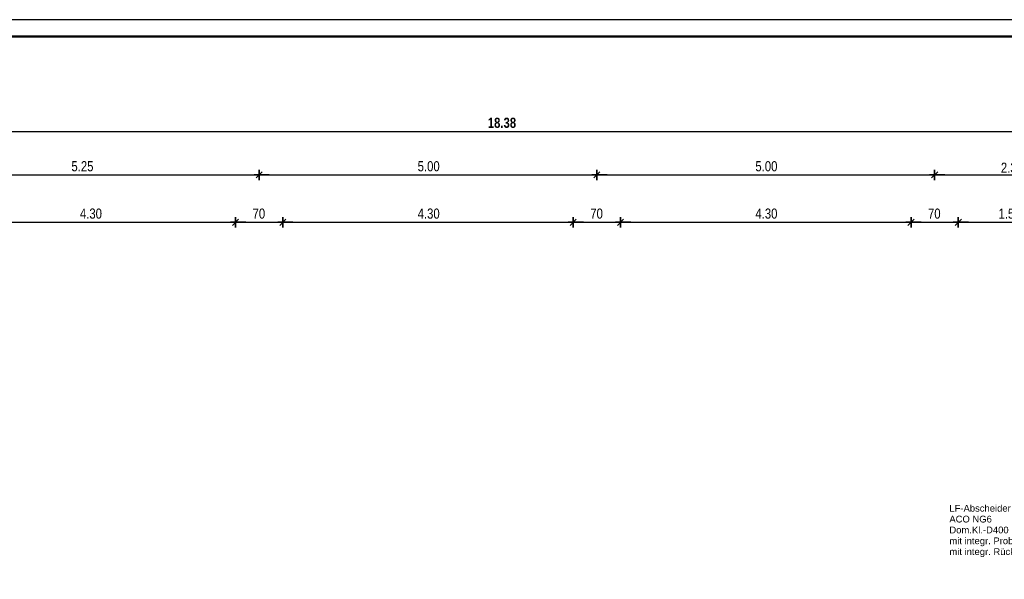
# Model space of a CAD drawing. Header units: metres. Extents: x 1333.9 to 1416.6, y -82.7 to -2.5.
# Tile 35 of 160: x 1344.8 to 1359.4, y -10.8 to -2.5. Entities that reach past the tile are written whole.
import ezdxf

# ---------------------------------------------------------------- set-up
doc = ezdxf.new("R2010")
doc.units = ezdxf.units.M
doc.header["$PDMODE"] = 65
doc.linetypes.add('AUSGEZOGEN', pattern=[0])
for name, color, linetype, lineweight in [('XR$1$Legende', 4, 'AUSGEZOGEN', 13), ('XR$3$Maßlinie 1_50', 7, 'AUSGEZOGEN', 25), ('XR$5$ZR_Objekte', 30, 'AUSGEZOGEN', 13)]:
    doc.layers.add(name, color=color, linetype=linetype, lineweight=lineweight)
doc.styles.add('ARIAL', font='arial.ttf')
doc.dimstyles.new('DIMSTYLE_3', dxfattribs={"dimtxt": 0.15, "dimasz": 0.15, "dimexe": 0, "dimexo": 0, "dimgap": 0.075, "dimtad": 2, "dimrnd": 0.005, "dimzin": 4, "dimdsep": 46, "dimtxsty": 'ARIAL', "dimblk1": 'ALL_ML_STRICH', "dimblk2": 'ALL_ML_STRICH', "dimsah": 1, "dimcen": 0, "dimclrd": 3, "dimclre": 3, "dimclrt": 3, "dimadec": 0, "dimazin": 0, "dimtfac": 1, "dimtdec": 0, "dimtix": 1, "dimtmove": 2, "dimatfit": 3, "dimfxl": 0, "dimtzin": 0, "dimlwd": 0, "dimlwe": 13, "dimarcsym": 0})
doc.dimstyles.new('DIMSTYLE_5', dxfattribs={"dimtxt": 0.15, "dimasz": 0.15, "dimexe": 0, "dimexo": 0, "dimgap": 0.075, "dimtad": 2, "dimdec": 1, "dimlfac": 100, "dimrnd": 0.5, "dimzin": 4, "dimdsep": 46, "dimtxsty": 'ARIAL', "dimblk1": 'ALL_ML_STRICH', "dimblk2": 'ALL_ML_STRICH', "dimsah": 1, "dimcen": 0, "dimclrd": 3, "dimclre": 3, "dimclrt": 3, "dimadec": 0, "dimazin": 0, "dimtfac": 1, "dimtdec": 0, "dimtix": 1, "dimtmove": 2, "dimatfit": 3, "dimfxl": 0, "dimtzin": 0, "dimlwd": 0, "dimlwe": 13, "dimarcsym": 0})
doc.dimstyles.new('DIMSTYLE_9', dxfattribs={"dimtxt": 0.15, "dimasz": 0.15, "dimexe": 0, "dimexo": 0, "dimgap": 0.075, "dimtad": 2, "dimdec": 3, "dimrnd": 0.005, "dimzin": 4, "dimdsep": 46, "dimtxsty": 'ARIAL', "dimblk1": 'ALL_ML_STRICH', "dimblk2": 'ALL_ML_STRICH', "dimsah": 1, "dimcen": 0, "dimclrd": 3, "dimclre": 3, "dimclrt": 3, "dimadec": 0, "dimazin": 0, "dimtfac": 1, "dimtdec": 0, "dimtix": 1, "dimtmove": 2, "dimatfit": 3, "dimfxl": 0, "dimtzin": 0, "dimlwd": 0, "dimlwe": 13, "dimarcsym": 0})

# ---------------------------------------------------------------- blocks, each defined once
blk = doc.blocks.new('ALL_ML_STRICH')
at = {"color": 0, "linetype": 'ByBlock', "lineweight": -2}
for p, q in [((-1, 0), (0.5, 0)), ((-0.3, -0.3), (0.3, 0.3)), ((0, -0.5), (0, 0.5))]:
    blk.add_line(p, q, dxfattribs=at)
blk = doc.blocks.new('*D210')
at = {"layer": 'DEFPOINTS', "color": 3, "linetype": 'AUSGEZOGEN', "lineweight": 25, "transparency": 33554687}
for p in [(1343.72, -5.514), (1343.72, -8.552), (1348.02, -8.552)]:
    blk.add_point(p, dxfattribs=at)
at = {"layer": 'XR$3$Maßlinie 1_50', "color": 3, "linetype": 'AUSGEZOGEN', "lineweight": -2, "transparency": 33554687}
for p, q in [((1343.72, -5.514), (1343.72, -5.514)), ((1343.72, -5.514), (1348.02, -5.514)), ((1348.02, -5.514), (1348.02, -5.514))]:
    blk.add_line(p, q, dxfattribs=at)
at = {"layer": 'XR$3$Maßlinie 1_50', "color": 3, "linetype": 'AUSGEZOGEN', "lineweight": 25, "transparency": 33554687, "xscale": 0.15, "yscale": 0.15, "zscale": 0.15, "rotation": 180}
blk.add_blockref('ALL_ML_STRICH', (1343.72, -5.514), dxfattribs=at)
at = {"layer": 'XR$3$Maßlinie 1_50', "color": 3, "linetype": 'AUSGEZOGEN', "lineweight": 25, "transparency": 33554687, "xscale": 0.15, "yscale": 0.15, "zscale": 0.15}
blk.add_blockref('ALL_ML_STRICH', (1348.02, -5.514), dxfattribs=at)
at = {"layer": 'XR$3$Maßlinie 1_50', "color": 3, "linetype": 'AUSGEZOGEN', "lineweight": 25, "transparency": 33554687, "insert": (1345.879, -5.386), "char_height": 0.15, "width": 0.48, "attachment_point": 5, "style": 'ARIAL'}
blk.add_mtext('\\W0.80;\\A1;{\\A1;{4.30\\H0.099000;\\S^ ;}}', dxfattribs=at)
blk = doc.blocks.new('*D211')
at = {"layer": 'DEFPOINTS', "color": 3, "linetype": 'AUSGEZOGEN', "lineweight": 25, "transparency": 33554687}
for p in [(1348.02, -5.514), (1348.02, -8.552), (1348.72, -8.552)]:
    blk.add_point(p, dxfattribs=at)
at = {"layer": 'XR$3$Maßlinie 1_50', "color": 3, "linetype": 'AUSGEZOGEN', "lineweight": -2, "transparency": 33554687}
for p, q in [((1348.02, -5.514), (1348.02, -5.514)), ((1348.02, -5.514), (1348.72, -5.514)), ((1348.72, -5.514), (1348.72, -5.514))]:
    blk.add_line(p, q, dxfattribs=at)
at = {"layer": 'XR$3$Maßlinie 1_50', "color": 3, "linetype": 'AUSGEZOGEN', "lineweight": 25, "transparency": 33554687, "xscale": 0.15, "yscale": 0.15, "zscale": 0.15, "rotation": 180}
blk.add_blockref('ALL_ML_STRICH', (1348.02, -5.514), dxfattribs=at)
at = {"layer": 'XR$3$Maßlinie 1_50', "color": 3, "linetype": 'AUSGEZOGEN', "lineweight": 25, "transparency": 33554687, "xscale": 0.15, "yscale": 0.15, "zscale": 0.15}
blk.add_blockref('ALL_ML_STRICH', (1348.72, -5.514), dxfattribs=at)
at = {"layer": 'XR$3$Maßlinie 1_50', "color": 3, "linetype": 'AUSGEZOGEN', "lineweight": 25, "transparency": 33554687, "insert": (1348.365, -5.386), "char_height": 0.15, "width": 0.48, "attachment_point": 5, "style": 'ARIAL'}
blk.add_mtext('\\W0.80;\\A1;{\\A1;{70\\H0.099000;\\S^ ;}}', dxfattribs=at)
blk = doc.blocks.new('*D212')
at = {"layer": 'DEFPOINTS', "color": 3, "linetype": 'AUSGEZOGEN', "lineweight": 25, "transparency": 33554687}
for p in [(1348.72, -5.514), (1348.72, -8.552), (1353.02, -8.552)]:
    blk.add_point(p, dxfattribs=at)
at = {"layer": 'XR$3$Maßlinie 1_50', "color": 3, "linetype": 'AUSGEZOGEN', "lineweight": -2, "transparency": 33554687}
for p, q in [((1348.72, -5.514), (1348.72, -5.514)), ((1348.72, -5.514), (1353.02, -5.514)), ((1353.02, -5.514), (1353.02, -5.514))]:
    blk.add_line(p, q, dxfattribs=at)
at = {"layer": 'XR$3$Maßlinie 1_50', "color": 3, "linetype": 'AUSGEZOGEN', "lineweight": 25, "transparency": 33554687, "xscale": 0.15, "yscale": 0.15, "zscale": 0.15, "rotation": 180}
blk.add_blockref('ALL_ML_STRICH', (1348.72, -5.514), dxfattribs=at)
at = {"layer": 'XR$3$Maßlinie 1_50', "color": 3, "linetype": 'AUSGEZOGEN', "lineweight": 25, "transparency": 33554687, "xscale": 0.15, "yscale": 0.15, "zscale": 0.15}
blk.add_blockref('ALL_ML_STRICH', (1353.02, -5.514), dxfattribs=at)
at = {"layer": 'XR$3$Maßlinie 1_50', "color": 3, "linetype": 'AUSGEZOGEN', "lineweight": 25, "transparency": 33554687, "insert": (1350.879, -5.386), "char_height": 0.15, "width": 0.48, "attachment_point": 5, "style": 'ARIAL'}
blk.add_mtext('\\W0.80;\\A1;{\\A1;{4.30\\H0.099000;\\S^ ;}}', dxfattribs=at)
blk = doc.blocks.new('*D213')
at = {"layer": 'DEFPOINTS', "color": 3, "linetype": 'AUSGEZOGEN', "lineweight": 25, "transparency": 33554687}
for p in [(1353.02, -5.514), (1353.02, -8.552), (1353.72, -8.552)]:
    blk.add_point(p, dxfattribs=at)
at = {"layer": 'XR$3$Maßlinie 1_50', "color": 3, "linetype": 'AUSGEZOGEN', "lineweight": -2, "transparency": 33554687}
for p, q in [((1353.02, -5.514), (1353.02, -5.514)), ((1353.02, -5.514), (1353.72, -5.514)), ((1353.72, -5.514), (1353.72, -5.514))]:
    blk.add_line(p, q, dxfattribs=at)
at = {"layer": 'XR$3$Maßlinie 1_50', "color": 3, "linetype": 'AUSGEZOGEN', "lineweight": 25, "transparency": 33554687, "xscale": 0.15, "yscale": 0.15, "zscale": 0.15, "rotation": 180}
blk.add_blockref('ALL_ML_STRICH', (1353.02, -5.514), dxfattribs=at)
at = {"layer": 'XR$3$Maßlinie 1_50', "color": 3, "linetype": 'AUSGEZOGEN', "lineweight": 25, "transparency": 33554687, "xscale": 0.15, "yscale": 0.15, "zscale": 0.15}
blk.add_blockref('ALL_ML_STRICH', (1353.72, -5.514), dxfattribs=at)
at = {"layer": 'XR$3$Maßlinie 1_50', "color": 3, "linetype": 'AUSGEZOGEN', "lineweight": 25, "transparency": 33554687, "insert": (1353.365, -5.386), "char_height": 0.15, "width": 0.48, "attachment_point": 5, "style": 'ARIAL'}
blk.add_mtext('\\W0.80;\\A1;{\\A1;{70\\H0.099000;\\S^ ;}}', dxfattribs=at)
blk = doc.blocks.new('*D214')
at = {"layer": 'DEFPOINTS', "color": 3, "linetype": 'AUSGEZOGEN', "lineweight": 25, "transparency": 33554687}
for p in [(1353.72, -5.514), (1353.72, -8.552), (1358.02, -8.552)]:
    blk.add_point(p, dxfattribs=at)
at = {"layer": 'XR$3$Maßlinie 1_50', "color": 3, "linetype": 'AUSGEZOGEN', "lineweight": -2, "transparency": 33554687}
for p, q in [((1353.72, -5.514), (1353.72, -5.514)), ((1353.72, -5.514), (1358.02, -5.514)), ((1358.02, -5.514), (1358.02, -5.514))]:
    blk.add_line(p, q, dxfattribs=at)
at = {"layer": 'XR$3$Maßlinie 1_50', "color": 3, "linetype": 'AUSGEZOGEN', "lineweight": 25, "transparency": 33554687, "xscale": 0.15, "yscale": 0.15, "zscale": 0.15, "rotation": 180}
blk.add_blockref('ALL_ML_STRICH', (1353.72, -5.514), dxfattribs=at)
at = {"layer": 'XR$3$Maßlinie 1_50', "color": 3, "linetype": 'AUSGEZOGEN', "lineweight": 25, "transparency": 33554687, "xscale": 0.15, "yscale": 0.15, "zscale": 0.15}
blk.add_blockref('ALL_ML_STRICH', (1358.02, -5.514), dxfattribs=at)
at = {"layer": 'XR$3$Maßlinie 1_50', "color": 3, "linetype": 'AUSGEZOGEN', "lineweight": 25, "transparency": 33554687, "insert": (1355.879, -5.386), "char_height": 0.15, "width": 0.48, "attachment_point": 5, "style": 'ARIAL'}
blk.add_mtext('\\W0.80;\\A1;{\\A1;{4.30\\H0.099000;\\S^ ;}}', dxfattribs=at)
blk = doc.blocks.new('*D215')
at = {"layer": 'DEFPOINTS', "color": 3, "linetype": 'AUSGEZOGEN', "lineweight": 25, "transparency": 33554687}
for p in [(1358.02, -5.514), (1358.02, -8.552), (1358.72, -8.552)]:
    blk.add_point(p, dxfattribs=at)
at = {"layer": 'XR$3$Maßlinie 1_50', "color": 3, "linetype": 'AUSGEZOGEN', "lineweight": -2, "transparency": 33554687}
for p, q in [((1358.02, -5.514), (1358.02, -5.514)), ((1358.02, -5.514), (1358.72, -5.514)), ((1358.72, -5.514), (1358.72, -5.514))]:
    blk.add_line(p, q, dxfattribs=at)
at = {"layer": 'XR$3$Maßlinie 1_50', "color": 3, "linetype": 'AUSGEZOGEN', "lineweight": 25, "transparency": 33554687, "xscale": 0.15, "yscale": 0.15, "zscale": 0.15, "rotation": 180}
blk.add_blockref('ALL_ML_STRICH', (1358.02, -5.514), dxfattribs=at)
at = {"layer": 'XR$3$Maßlinie 1_50', "color": 3, "linetype": 'AUSGEZOGEN', "lineweight": 25, "transparency": 33554687, "xscale": 0.15, "yscale": 0.15, "zscale": 0.15}
blk.add_blockref('ALL_ML_STRICH', (1358.72, -5.514), dxfattribs=at)
at = {"layer": 'XR$3$Maßlinie 1_50', "color": 3, "linetype": 'AUSGEZOGEN', "lineweight": 25, "transparency": 33554687, "insert": (1358.365, -5.386), "char_height": 0.15, "width": 0.48, "attachment_point": 5, "style": 'ARIAL'}
blk.add_mtext('\\W0.80;\\A1;{\\A1;{70\\H0.099000;\\S^ ;}}', dxfattribs=at)
blk = doc.blocks.new('*D216')
at = {"layer": 'DEFPOINTS', "color": 3, "linetype": 'AUSGEZOGEN', "lineweight": 25, "transparency": 33554687}
for p in [(1358.72, -5.514), (1358.72, -8.552), (1360.22, -8.552)]:
    blk.add_point(p, dxfattribs=at)
at = {"layer": 'XR$3$Maßlinie 1_50', "color": 3, "linetype": 'AUSGEZOGEN', "lineweight": -2, "transparency": 33554687}
for p, q in [((1358.72, -5.514), (1358.72, -5.514)), ((1358.72, -5.514), (1360.22, -5.514)), ((1360.22, -5.514), (1360.22, -5.514))]:
    blk.add_line(p, q, dxfattribs=at)
at = {"layer": 'XR$3$Maßlinie 1_50', "color": 3, "linetype": 'AUSGEZOGEN', "lineweight": 25, "transparency": 33554687, "xscale": 0.15, "yscale": 0.15, "zscale": 0.15, "rotation": 180}
blk.add_blockref('ALL_ML_STRICH', (1358.72, -5.514), dxfattribs=at)
at = {"layer": 'XR$3$Maßlinie 1_50', "color": 3, "linetype": 'AUSGEZOGEN', "lineweight": 25, "transparency": 33554687, "xscale": 0.15, "yscale": 0.15, "zscale": 0.15}
blk.add_blockref('ALL_ML_STRICH', (1360.22, -5.514), dxfattribs=at)
at = {"layer": 'XR$3$Maßlinie 1_50', "color": 3, "linetype": 'AUSGEZOGEN', "lineweight": 25, "transparency": 33554687, "insert": (1359.479, -5.386), "char_height": 0.15, "width": 0.48, "attachment_point": 5, "style": 'ARIAL'}
blk.add_mtext('\\W0.80;\\A1;{\\A1;{1.50\\H0.099000;\\S^ ;}}', dxfattribs=at)
blk = doc.blocks.new('*D224')
at = {"layer": 'DEFPOINTS', "color": 3, "linetype": 'AUSGEZOGEN', "lineweight": 25, "transparency": 33554687}
for p in [(1343.12, -4.813), (1343.12, -8.552), (1348.37, -8.552)]:
    blk.add_point(p, dxfattribs=at)
at = {"layer": 'XR$3$Maßlinie 1_50', "color": 3, "linetype": 'AUSGEZOGEN', "lineweight": -2, "transparency": 33554687}
for p, q in [((1343.12, -4.813), (1343.12, -4.813)), ((1343.12, -4.813), (1348.37, -4.813)), ((1348.37, -4.813), (1348.37, -4.813))]:
    blk.add_line(p, q, dxfattribs=at)
at = {"layer": 'XR$3$Maßlinie 1_50', "color": 3, "linetype": 'AUSGEZOGEN', "lineweight": 25, "transparency": 33554687, "xscale": 0.15, "yscale": 0.15, "zscale": 0.15, "rotation": 180}
blk.add_blockref('ALL_ML_STRICH', (1343.12, -4.813), dxfattribs=at)
at = {"layer": 'XR$3$Maßlinie 1_50', "color": 3, "linetype": 'AUSGEZOGEN', "lineweight": 25, "transparency": 33554687, "xscale": 0.15, "yscale": 0.15, "zscale": 0.15}
blk.add_blockref('ALL_ML_STRICH', (1348.37, -4.813), dxfattribs=at)
at = {"layer": 'XR$3$Maßlinie 1_50', "color": 3, "linetype": 'AUSGEZOGEN', "lineweight": 25, "transparency": 33554687, "insert": (1345.753, -4.685), "char_height": 0.15, "width": 0.48, "attachment_point": 5, "style": 'ARIAL'}
blk.add_mtext('\\W0.80;\\A1;{\\A1;{5.25\\H0.099000;\\S^ ;}}', dxfattribs=at)
blk = doc.blocks.new('*D225')
at = {"layer": 'DEFPOINTS', "color": 3, "linetype": 'AUSGEZOGEN', "lineweight": 25, "transparency": 33554687}
for p in [(1348.37, -4.813), (1348.37, -8.552), (1353.37, -8.552)]:
    blk.add_point(p, dxfattribs=at)
at = {"layer": 'XR$3$Maßlinie 1_50', "color": 3, "linetype": 'AUSGEZOGEN', "lineweight": -2, "transparency": 33554687}
for p, q in [((1348.37, -4.813), (1348.37, -4.813)), ((1348.37, -4.813), (1353.37, -4.813)), ((1353.37, -4.813), (1353.37, -4.813))]:
    blk.add_line(p, q, dxfattribs=at)
at = {"layer": 'XR$3$Maßlinie 1_50', "color": 3, "linetype": 'AUSGEZOGEN', "lineweight": 25, "transparency": 33554687, "xscale": 0.15, "yscale": 0.15, "zscale": 0.15, "rotation": 180}
blk.add_blockref('ALL_ML_STRICH', (1348.37, -4.813), dxfattribs=at)
at = {"layer": 'XR$3$Maßlinie 1_50', "color": 3, "linetype": 'AUSGEZOGEN', "lineweight": 25, "transparency": 33554687, "xscale": 0.15, "yscale": 0.15, "zscale": 0.15}
blk.add_blockref('ALL_ML_STRICH', (1353.37, -4.813), dxfattribs=at)
at = {"layer": 'XR$3$Maßlinie 1_50', "color": 3, "linetype": 'AUSGEZOGEN', "lineweight": 25, "transparency": 33554687, "insert": (1350.879, -4.685), "char_height": 0.15, "width": 0.48, "attachment_point": 5, "style": 'ARIAL'}
blk.add_mtext('\\W0.80;\\A1;{\\A1;{5.00\\H0.099000;\\S^ ;}}', dxfattribs=at)
blk = doc.blocks.new('*D226')
at = {"layer": 'DEFPOINTS', "color": 3, "linetype": 'AUSGEZOGEN', "lineweight": 25, "transparency": 33554687}
for p in [(1353.37, -4.813), (1353.37, -8.552), (1358.37, -8.752)]:
    blk.add_point(p, dxfattribs=at)
at = {"layer": 'XR$3$Maßlinie 1_50', "color": 3, "linetype": 'AUSGEZOGEN', "lineweight": -2, "transparency": 33554687}
for p, q in [((1353.37, -4.813), (1353.37, -4.813)), ((1353.37, -4.813), (1358.37, -4.813)), ((1358.37, -4.813), (1358.37, -4.813))]:
    blk.add_line(p, q, dxfattribs=at)
at = {"layer": 'XR$3$Maßlinie 1_50', "color": 3, "linetype": 'AUSGEZOGEN', "lineweight": 25, "transparency": 33554687, "xscale": 0.15, "yscale": 0.15, "zscale": 0.15, "rotation": 180}
blk.add_blockref('ALL_ML_STRICH', (1353.37, -4.813), dxfattribs=at)
at = {"layer": 'XR$3$Maßlinie 1_50', "color": 3, "linetype": 'AUSGEZOGEN', "lineweight": 25, "transparency": 33554687, "xscale": 0.15, "yscale": 0.15, "zscale": 0.15}
blk.add_blockref('ALL_ML_STRICH', (1358.37, -4.813), dxfattribs=at)
at = {"layer": 'XR$3$Maßlinie 1_50', "color": 3, "linetype": 'AUSGEZOGEN', "lineweight": 25, "transparency": 33554687, "insert": (1355.879, -4.685), "char_height": 0.15, "width": 0.48, "attachment_point": 5, "style": 'ARIAL'}
blk.add_mtext('\\W0.80;\\A1;{\\A1;{5.00\\H0.099000;\\S^ ;}}', dxfattribs=at)
blk = doc.blocks.new('*D227')
at = {"layer": 'DEFPOINTS', "color": 3, "linetype": 'AUSGEZOGEN', "lineweight": 25, "transparency": 33554687}
for p in [(1358.37, -4.813), (1358.37, -8.752), (1360.675, -8.752)]:
    blk.add_point(p, dxfattribs=at)
at = {"layer": 'XR$3$Maßlinie 1_50', "color": 3, "linetype": 'AUSGEZOGEN', "lineweight": -2, "transparency": 33554687}
for p, q in [((1358.37, -4.813), (1358.37, -4.813)), ((1358.37, -4.813), (1360.675, -4.813)), ((1360.675, -4.813), (1360.675, -4.813))]:
    blk.add_line(p, q, dxfattribs=at)
at = {"layer": 'XR$3$Maßlinie 1_50', "color": 3, "linetype": 'AUSGEZOGEN', "lineweight": 25, "transparency": 33554687, "xscale": 0.15, "yscale": 0.15, "zscale": 0.15, "rotation": 180}
blk.add_blockref('ALL_ML_STRICH', (1358.37, -4.813), dxfattribs=at)
at = {"layer": 'XR$3$Maßlinie 1_50', "color": 3, "linetype": 'AUSGEZOGEN', "lineweight": 25, "transparency": 33554687, "xscale": 0.15, "yscale": 0.15, "zscale": 0.15}
blk.add_blockref('ALL_ML_STRICH', (1360.675, -4.813), dxfattribs=at)
at = {"layer": 'XR$3$Maßlinie 1_50', "color": 3, "linetype": 'AUSGEZOGEN', "lineweight": 25, "transparency": 33554687, "insert": (1359.544, -4.685), "char_height": 0.15, "width": 0.6, "attachment_point": 5, "style": 'ARIAL'}
blk.add_mtext('\\W0.80;\\A1;{\\A1;{2.30\\H0.099000;\\S5^ ;}}', dxfattribs=at)
blk = doc.blocks.new('*D231')
at = {"layer": 'DEFPOINTS', "color": 3, "linetype": 'AUSGEZOGEN', "lineweight": 25, "transparency": 33554687}
for p in [(1342.77, -4.17), (1342.77, -5.842), (1361.15, -6.291)]:
    blk.add_point(p, dxfattribs=at)
at = {"layer": 'XR$3$Maßlinie 1_50', "color": 3, "linetype": 'AUSGEZOGEN', "lineweight": -2, "transparency": 33554687}
for p, q in [((1342.77, -4.17), (1342.77, -4.17)), ((1342.77, -4.17), (1361.15, -4.17)), ((1361.15, -4.17), (1361.15, -4.17))]:
    blk.add_line(p, q, dxfattribs=at)
at = {"layer": 'XR$3$Maßlinie 1_50', "color": 3, "linetype": 'AUSGEZOGEN', "lineweight": 25, "transparency": 33554687, "xscale": 0.15, "yscale": 0.15, "zscale": 0.15, "rotation": 180}
blk.add_blockref('ALL_ML_STRICH', (1342.77, -4.17), dxfattribs=at)
at = {"layer": 'XR$3$Maßlinie 1_50', "color": 3, "linetype": 'AUSGEZOGEN', "lineweight": 25, "transparency": 33554687, "xscale": 0.15, "yscale": 0.15, "zscale": 0.15}
blk.add_blockref('ALL_ML_STRICH', (1361.15, -4.17), dxfattribs=at)
at = {"layer": 'XR$3$Maßlinie 1_50', "color": 3, "linetype": 'AUSGEZOGEN', "lineweight": 25, "transparency": 33554687, "insert": (1351.964, -4.042), "char_height": 0.15, "width": 0.6, "attachment_point": 5, "style": 'ARIAL'}
blk.add_mtext('\\W0.80;\\A1;{\\fArial|i0|b1;\\A1;{18.38\\H0.099000;\\S^ ;}}', dxfattribs=at)

msp = doc.modelspace()

# ---------------------------------------------------------------- linework, layer by layer
at = {"layer": 'XR$1$Legende', "color": 6, "linetype": 'AUSGEZOGEN', "lineweight": 25, "transparency": 33554687}
msp.add_lwpolyline([(1336.9513, -40.0148), (1412.4513, -40.0148), (1412.4513, -2.5148), (1336.9513, -2.5148), (1336.9513, -40.0148)], close=True, dxfattribs=at)
at = {"layer": 'XR$1$Legende', "color": 1, "linetype": 'AUSGEZOGEN', "lineweight": 50, "transparency": 33554687}
msp.add_lwpolyline([(1337.9513, -39.7648), (1412.2013, -39.7648), (1412.2013, -2.7648), (1337.9513, -2.7648), (1337.9513, -39.7648)], close=True, dxfattribs=at)

# ---------------------------------------------------------------- texts
at = {"layer": 'XR$5$ZR_Objekte', "linetype": 'AUSGEZOGEN', "lineweight": 18, "transparency": 33554687, "insert": (1358.588, -9.6971), "char_height": 0.1, "width": 2.568532, "attachment_point": 1, "line_spacing_factor": 0.963855, "style": 'ARIAL'}
msp.add_mtext('\\A1;{\\fArial|i0|b0;\\H0.100000;\\W1.000000;\\C30;LF-Abscheider }\\P{\\fArial|i0|b0;\\H0.100000;\\W1.000000;\\C30;ACO NG6}\\P{\\fArial|i0|b0;\\H0.100000;\\W1.000000;\\C30;Dom.Kl.-D400}\\P{\\fArial|i0|b0;\\H0.100000;\\W1.000000;\\C30;mit integr. Probeentnahme}\\P{\\fArial|i0|b0;\\H0.100000;\\W1.000000;\\C30;mit integr. Rückstauschutz / Hebeanlage}\\P', dxfattribs=at)

# ---------------------------------------------------------------- dimensions: what is measured, and where the dimension line sits
at = {"layer": 'XR$3$Maßlinie 1_50', "color": 3, "linetype": 'AUSGEZOGEN', "lineweight": 25, "transparency": 33554687}
for base, p1, p2, dimstyle, picture, middle in [((1361.1501, -4.17), (1342.7701, -4.17), (1361.1501, -4.17), 'DIMSTYLE_3', '*D231', (1351.9642, -4.0423)), ((1348.3701, -4.8125), (1343.1201, -4.8125), (1348.3701, -4.8125), 'DIMSTYLE_3', '*D224', (1345.7534, -4.685)), ((1353.3701, -4.8125), (1348.3701, -4.8125), (1353.3701, -4.8125), 'DIMSTYLE_3', '*D225', (1350.879, -4.685)), ((1358.3701, -4.8125), (1353.3701, -4.8125), (1358.3701, -4.8125), 'DIMSTYLE_3', '*D226', (1355.879, -4.685)), ((1360.6751, -4.8125), (1358.3701, -4.8125), (1360.6751, -4.8125), 'DIMSTYLE_9', '*D227', (1359.5436, -4.6849)), ((1348.0201, -5.514), (1343.7201, -5.514), (1348.0201, -5.514), 'DIMSTYLE_3', '*D210', (1345.879, -5.3863)), ((1348.7201, -5.514), (1348.0201, -5.514), (1348.7201, -5.514), 'DIMSTYLE_5', '*D211', (1348.3649, -5.3864)), ((1353.0201, -5.514), (1348.7201, -5.514), (1353.0201, -5.514), 'DIMSTYLE_3', '*D212', (1350.879, -5.3863)), ((1353.7201, -5.514), (1353.0201, -5.514), (1353.7201, -5.514), 'DIMSTYLE_5', '*D213', (1353.3649, -5.3864)), ((1358.0201, -5.514), (1353.7201, -5.514), (1358.0201, -5.514), 'DIMSTYLE_3', '*D214', (1355.879, -5.3863)), ((1358.7201, -5.514), (1358.0201, -5.514), (1358.7201, -5.514), 'DIMSTYLE_5', '*D215', (1358.3649, -5.3864)), ((1360.2201, -5.514), (1358.7201, -5.514), (1360.2201, -5.514), 'DIMSTYLE_3', '*D216', (1359.479, -5.3864))]:
    dim = msp.add_linear_dim(base=base, p1=p1, p2=p2, dimstyle=dimstyle, override={"dimpost": '<>', "dimclrd": 3, "dimclre": 3, "dimclrt": 3, "dimlwd": 0, "dimlwe": 25}, dxfattribs=at)
    dim.commit()
    dim.dimension.update_dxf_attribs({"geometry": picture, "text_midpoint": middle, "dimtype": 160})

doc.saveas('drawing.dxf')
